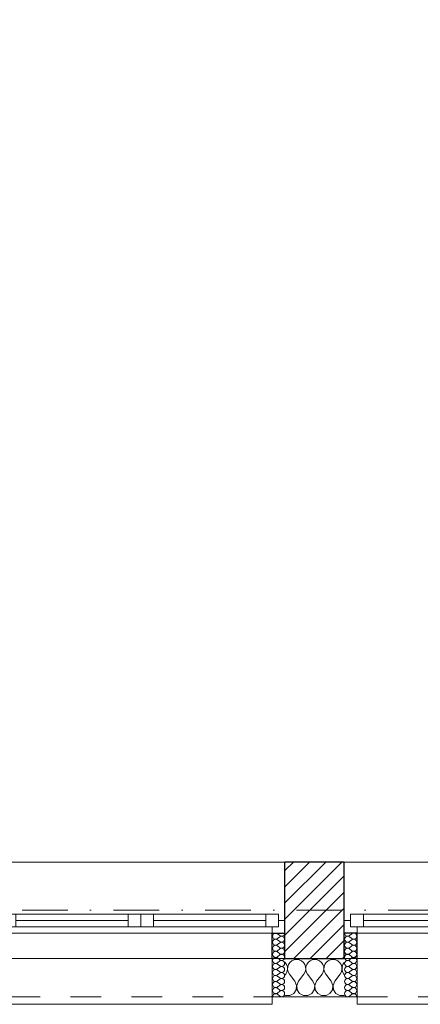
# Model space of a CAD drawing. Header units: millimetres. Extents: x 172139 to 266886, y 89525 to 138225.
# Tile 38 of 82: x 205267 to 206844, y 106825 to 110700. Entities that reach past the tile are written whole.
import ezdxf

# ---------------------------------------------------------------- set-up
doc = ezdxf.new("R2010")
doc.units = ezdxf.units.MM
doc.header["$MEASUREMENT"] = 0
doc.linetypes.add('Kropki i Kreski', pattern=[360, 180, -90, 0, -90])
doc.linetypes.add('Przerywana', pattern=[240, 120, -120])
for name, color, linetype in [('Konstrukcja - Siatki mod', 7, 'Continuous'), ('KR_INW', 7, 'Continuous'), ('NAPIS_SODON', 7, 'Continuous'), ('Okna ArchiCADa', 7, 'Continuous')]:
    doc.layers.add(name, color=color, linetype=linetype)
doc.layers.add('Konstrukcja - Siatki mod_Nr_pióra__48', color=7, linetype='Continuous', lineweight=15, true_color=0xa80f02)
doc.layers.add('KR_INW_Nr_pióra__102', color=7, linetype='Continuous', lineweight=5, true_color=0xcccccc)
for name, color, linetype, lineweight in [('KR_INW_Nr_pióra__101', 252, 'Continuous', 5), ('KR_INW_Nr_pióra__27', 7, 'Continuous', 25), ('KR_INW_Nr_pióra__47', 7, 'Continuous', 15), ('NAPIS_SODON_Nr_pióra__1', 7, 'Continuous', 13), ('Okna ArchiCADa_Nr_pióra__1', 7, 'Continuous', 13), ('Okna ArchiCADa_Nr_pióra__27', 7, 'Continuous', 25)]:
    doc.layers.add(name, color=color, linetype=linetype, lineweight=lineweight)

# ---------------------------------------------------------------- blocks, each defined once
blk = doc.blocks.new('Strop_1', base_point=(179225, 121523.3))
at = {"layer": 'NAPIS_SODON_Nr_pióra__1', "linetype": 'Continuous', "flags": 128}
blk.add_lwpolyline([(179225, 121523.3), (179225.9, 107003.8), (250898.3, 107008.3), (250897.4, 121527.8)], close=True, dxfattribs=at)
blk = doc.blocks.new('*X159')
at = {"layer": 'KR_INW_Nr_pióra__102', "linetype": 'Continuous'}
for p, q in [((206338.4, 106996.2), (206330.8, 106989.9)), ((206347.4, 107000.2), (206338.4, 106996.2)), ((206357.1, 107001.6), (206347.4, 107000.2)), ((206366.9, 107000.2), (206357.1, 107001.6)), ((206375.9, 106996.2), (206366.9, 107000.2)), ((206383.5, 106989.9), (206375.9, 106996.2)), ((206409.8, 106996.2), (206402.2, 106989.9)), ((206418.8, 107000.2), (206409.8, 106996.2)), ((206428.6, 107001.6), (206418.8, 107000.2)), ((206438.3, 107000.2), (206428.6, 107001.6)), ((206447.3, 106996.2), (206438.3, 107000.2)), ((206454.9, 106989.9), (206447.3, 106996.2)), ((206481.2, 106996.2), (206473.6, 106989.9)), ((206490.2, 107000.2), (206481.2, 106996.2)), ((206500, 107001.6), (206490.2, 107000.2)), ((206509.8, 107000.2), (206500, 107001.6)), ((206518.8, 106996.2), (206509.8, 107000.2)), ((206526.4, 106989.9), (206518.8, 106996.2)), ((206312.1, 106989.9), (206311.2, 106990.7)), ((206317.7, 106981.8), (206312.1, 106989.9)), ((206320.8, 106972.5), (206317.7, 106981.8)), ((206319.1, 106953.1), (206321.3, 106962.6)), ((206321.3, 106962.6), (206320.8, 106972.5)), ((206322.1, 106972.5), (206321.6, 106962.6)), ((206321.6, 106962.6), (206323.8, 106953.1)), ((206325.2, 106981.8), (206322.1, 106972.5)), ((206330.8, 106989.9), (206325.2, 106981.8)), ((206389.1, 106981.8), (206383.5, 106989.9)), ((206392.2, 106972.5), (206389.1, 106981.8)), ((206390.5, 106953.1), (206392.7, 106962.6)), ((206392.7, 106962.6), (206392.2, 106972.5)), ((206393.5, 106972.5), (206393, 106962.6)), ((206393, 106962.6), (206395.2, 106953.1)), ((206396.6, 106981.8), (206393.5, 106972.5)), ((206402.2, 106989.9), (206396.6, 106981.8)), ((206460.5, 106981.8), (206454.9, 106989.9)), ((206463.7, 106972.5), (206460.5, 106981.8)), ((206461.9, 106953.1), (206464.1, 106962.6)), ((206464.1, 106962.6), (206463.7, 106972.5)), ((206464.9, 106972.5), (206464.4, 106962.6)), ((206464.4, 106962.6), (206466.7, 106953.1)), ((206468.1, 106981.8), (206464.9, 106972.5)), ((206473.6, 106989.9), (206468.1, 106981.8)), ((206531.9, 106981.8), (206526.4, 106989.9)), ((206535.1, 106972.5), (206531.9, 106981.8)), ((206533.3, 106953.1), (206535.6, 106962.6)), ((206535.6, 106962.6), (206535.1, 106972.5)), ((206536.3, 106972.5), (206535.9, 106962.6)), ((206535.9, 106962.6), (206538.1, 106953.1)), ((206539.5, 106981.8), (206536.3, 106972.5)), ((206544.8, 106989.5), (206539.5, 106981.8)), ((206311.2, 106940.3), (206314.3, 106944.4)), ((206314.3, 106944.4), (206319.1, 106953.1)), ((206323.8, 106953.1), (206328.6, 106944.4)), ((206350, 106915.9), (206328.6, 106944.4)), ((206356.7, 106899.8), (206350, 106915.9)), ((206364.3, 106915.9), (206357.6, 106899.8)), ((206364.3, 106915.9), (206385.7, 106944.4)), ((206385.7, 106944.4), (206390.5, 106953.1)), ((206395.2, 106953.1), (206400, 106944.4)), ((206421.4, 106915.9), (206400, 106944.4)), ((206428.2, 106899.8), (206421.4, 106915.9)), ((206435.7, 106915.9), (206429, 106899.8)), ((206435.7, 106915.9), (206457.1, 106944.4)), ((206457.1, 106944.4), (206461.9, 106953.1)), ((206466.7, 106953.1), (206471.4, 106944.4)), ((206492.9, 106915.9), (206471.4, 106944.4)), ((206499.6, 106899.8), (206492.9, 106915.9)), ((206507.1, 106915.9), (206500.4, 106899.8)), ((206507.1, 106915.9), (206528.6, 106944.4)), ((206528.6, 106944.4), (206533.3, 106953.1)), ((206538.1, 106953.1), (206542.9, 106944.4)), ((206544.8, 106941.9), (206542.9, 106944.4)), ((206345.5, 106868), (206355.1, 106882.5)), ((206355.1, 106882.5), (206356.7, 106899.8)), ((206357.6, 106899.8), (206359.2, 106882.5)), ((206359.2, 106882.5), (206368.8, 106868)), ((206416.9, 106868), (206426.5, 106882.5)), ((206426.5, 106882.5), (206428.2, 106899.8)), ((206429, 106899.8), (206430.6, 106882.5)), ((206430.6, 106882.5), (206440.3, 106868)), ((206488.3, 106868), (206497.9, 106882.5)), ((206497.9, 106882.5), (206499.6, 106899.8)), ((206500.4, 106899.8), (206502.1, 106882.5)), ((206502.1, 106882.5), (206511.7, 106868)), ((206311.2, 106860.6), (206312.7, 106859.8)), ((206312.7, 106859.8), (206330.1, 106859.8)), ((206330.1, 106859.8), (206345.5, 106868)), ((206368.8, 106868), (206384.2, 106859.8)), ((206384.2, 106859.8), (206401.6, 106859.8)), ((206401.6, 106859.8), (206416.9, 106868)), ((206440.3, 106868), (206455.6, 106859.8)), ((206455.6, 106859.8), (206473, 106859.8)), ((206473, 106859.8), (206488.3, 106868)), ((206511.7, 106868), (206527, 106859.8)), ((206527, 106859.8), (206544.4, 106859.8)), ((206544.4, 106859.8), (206544.8, 106860))]:
    blk.add_line(p, q, dxfattribs=at)
blk = doc.blocks.new('*X194')
at = {"layer": 'KR_INW_Nr_pióra__102', "linetype": 'Continuous'}
for p, q in [((206291, 107095.6), (206281.5, 107102.8)), ((206291, 107090.9), (206281.5, 107083.7)), ((206291, 107071.8), (206281.5, 107079)), ((206291, 107067), (206281.5, 107059.9)), ((206291, 107048), (206281.5, 107055.1)), ((206291, 107043.2), (206281.5, 107036.1)), ((206291, 107024.2), (206281.5, 107031.3)), ((206291, 107019.4), (206281.5, 107012.3)), ((206291, 107000.4), (206281.5, 107007.5)), ((206291, 106995.6), (206281.5, 106988.5)), ((206291, 106976.6), (206281.5, 106983.7)), ((206291, 106971.8), (206281.5, 106964.7)), ((206291, 106952.8), (206281.5, 106959.9)), ((206291, 106948), (206281.5, 106940.9)), ((206291, 106929), (206281.5, 106936.1)), ((206291, 106924.2), (206281.5, 106917)), ((206291, 106905.1), (206281.5, 106912.3)), ((206291, 106900.4), (206281.5, 106893.2)), ((206291, 106881.3), (206281.5, 106888.5)), ((206291, 106876.6), (206281.5, 106869.4)), ((206291, 106857.5), (206281.5, 106864.7))]:
    blk.add_line(p, q, dxfattribs=at)
for centre, start, end in [((206274.3, 107093.2), 53.1301, 180), ((206274.3, 107093.2), 180, 306.8699), ((206274.3, 107069.4), 53.1301, 180), ((206274.3, 107069.4), 180, 306.8699), ((206298.1, 107105.1), 233.1301, 0), ((206298.1, 107081.3), 233.1301, 126.8699), ((206298.1, 107057.5), 233.1301, 126.8699), ((206274.3, 107045.6), 53.1301, 180), ((206274.3, 107045.6), 180, 306.8699), ((206274.3, 107021.8), 53.1301, 180), ((206298.1, 107033.7), 233.1301, 126.8699), ((206274.3, 107021.8), 180, 306.8699), ((206274.3, 106998), 53.1301, 180), ((206274.3, 106998), 180, 306.8699), ((206298.1, 107009.9), 233.1301, 126.8699), ((206298.1, 106986.1), 233.1301, 126.8699), ((206274.3, 106974.2), 53.1301, 180), ((206274.3, 106974.2), 180, 306.8699), ((206274.3, 106950.4), 53.1301, 180), ((206298.1, 106962.3), 233.1301, 126.8699), ((206274.3, 106950.4), 180, 306.8699), ((206274.3, 106926.6), 53.1301, 180), ((206274.3, 106926.6), 180, 306.8699), ((206274.3, 106902.8), 53.1301, 180), ((206298.1, 106938.5), 233.1301, 126.8699), ((206298.1, 106914.7), 233.1301, 126.8699), ((206274.3, 106902.8), 180, 306.8699), ((206274.3, 106879), 53.1301, 180), ((206274.3, 106879), 180, 306.8699), ((206298.1, 106890.9), 233.1301, 126.8699), ((206298.1, 106867), 233.1301, 126.8699), ((206274.3, 106855.1), 53.1301, 180)]:
    blk.add_arc(centre, 11.9, start, end, dxfattribs=at)
blk = doc.blocks.new('*X195')
at = {"layer": 'KR_INW_Nr_pióra__102', "linetype": 'Continuous'}
for p, q in [((206565, 107095.6), (206574.5, 107102.8)), ((206565, 107090.9), (206574.5, 107083.7)), ((206565, 107071.8), (206574.5, 107079)), ((206565, 107067), (206574.5, 107059.9)), ((206565, 107048), (206574.5, 107055.1)), ((206565, 107043.2), (206574.5, 107036.1)), ((206565, 107024.2), (206574.5, 107031.3)), ((206565, 107019.4), (206574.5, 107012.3)), ((206565, 107000.4), (206574.5, 107007.5)), ((206565, 106995.6), (206574.5, 106988.5)), ((206565, 106976.6), (206574.5, 106983.7)), ((206565, 106971.8), (206574.5, 106964.7)), ((206565, 106952.8), (206574.5, 106959.9)), ((206565, 106948), (206574.5, 106940.9)), ((206565, 106929), (206574.5, 106936.1)), ((206565, 106924.2), (206574.5, 106917)), ((206565, 106905.1), (206574.5, 106912.3)), ((206565, 106900.4), (206574.5, 106893.2)), ((206565, 106881.3), (206574.5, 106888.5)), ((206565, 106876.6), (206574.5, 106869.4)), ((206565, 106857.5), (206574.5, 106864.7))]:
    blk.add_line(p, q, dxfattribs=at)
for centre, start, end in [((206557.9, 107105.1), 180, 306.8699), ((206557.9, 107081.3), 53.1301, 306.8699), ((206557.9, 107057.5), 53.1301, 306.8699), ((206581.7, 107093.2), 0, 126.8699), ((206581.7, 107093.2), 233.1301, 0), ((206581.7, 107069.4), 0, 126.8699), ((206581.7, 107069.4), 233.1301, 0), ((206557.9, 107033.7), 53.1301, 306.8699), ((206581.7, 107045.6), 0, 126.8699), ((206581.7, 107045.6), 233.1301, 0), ((206581.7, 107021.8), 0, 126.8699), ((206557.9, 107009.9), 53.1301, 306.8699), ((206557.9, 106986.1), 53.1301, 306.8699), ((206581.7, 107021.8), 233.1301, 0), ((206581.7, 106998), 0, 126.8699), ((206581.7, 106998), 233.1301, 0), ((206557.9, 106962.3), 53.1301, 306.8699), ((206581.7, 106974.2), 0, 126.8699), ((206581.7, 106974.2), 233.1301, 0), ((206581.7, 106950.4), 0, 126.8699), ((206557.9, 106938.5), 53.1301, 306.8699), ((206557.9, 106914.7), 53.1301, 306.8699), ((206581.7, 106950.4), 233.1301, 0), ((206581.7, 106926.6), 0, 126.8699), ((206581.7, 106926.6), 233.1301, 0), ((206581.7, 106902.8), 0, 126.8699), ((206557.9, 106890.9), 53.1301, 306.8699), ((206557.9, 106867), 53.1301, 306.8699), ((206581.7, 106902.8), 233.1301, 0), ((206581.7, 106879), 0, 126.8699), ((206581.7, 106879), 233.1301, 0), ((206581.7, 106855.1), 0, 126.8699)]:
    blk.add_arc(centre, 11.9, start, end, dxfattribs=at)
blk = doc.blocks.new('Okno dwuskrzydłowe 19_5')
at = {"layer": 'Okna ArchiCADa_Nr_pióra__1', "linetype": 'Continuous'}
for p, q in [((-566.8, 230), (566.8, 230)), ((-566.8, 0), (-541.8, 0)), ((-541.8, 25), (-491.8, 25)), ((-541.8, -25), (-541.8, 25)), ((-541.8, 0), (-541.8, -25)), ((-491.8, 25), (-50, 25)), ((-491.8, 25), (-491.8, -25)), ((-491.8, 25), (-50, 25)), ((-491.8, 0), (-50, 0)), ((-50, -25), (-50, 25)), ((-50, 25), (0, 25)), ((0, 25), (0, -25)), ((0, 25), (50, 25)), ((0, -25), (0, 25)), ((50, 25), (491.8, 25)), ((50, 25), (50, -25)), ((50, 25), (491.8, 25)), ((50, 0), (491.8, 0)), ((491.8, -25), (491.8, 25)), ((491.8, 25), (541.8, 25)), ((541.8, 25), (541.8, -25)), ((541.8, -25), (541.8, 0)), ((541.8, 0), (566.8, 0)), ((-541.8, -25), (-516.8, -25)), ((-491.8, -25), (-541.8, -25)), ((-516.8, -25), (-516.8, -50)), ((-50, -25), (-491.8, -25)), ((0, -25), (-50, -25)), ((50, -25), (0, -25)), ((491.8, -25), (50, -25)), ((541.8, -25), (491.8, -25)), ((516.8, -50), (516.8, -25)), ((516.8, -25), (541.8, -25)), ((-516.8, -50), (-566.8, -50)), ((0, -50), (-516.8, -50)), ((516.8, -50), (0, -50)), ((566.8, -50), (516.8, -50)), ((-516.8, -300), (-516.8, -330)), ((516.8, -330), (516.8, -300)), ((-516.8, -330), (516.8, -330))]:
    blk.add_line(p, q, dxfattribs=at)
at = {"layer": 'Okna ArchiCADa_Nr_pióra__1', "linetype": 'Przerywana'}
blk.add_line((-516.8, -300), (516.8, -300), dxfattribs=at)
at = {"layer": 'Okna ArchiCADa_Nr_pióra__27', "linetype": 'Continuous'}
for p, q in [((-566.8, -50), (-566.8, 0)), ((566.8, -50), (566.8, 0)), ((-516.8, -50), (-566.8, -50)), ((516.8, -50), (566.8, -50))]:
    blk.add_line(p, q, dxfattribs=at)
blk = doc.blocks.new('Ściana_3', base_point=(179075.1, 106855.1))
at = {"layer": 'KR_INW_Nr_pióra__101', "linetype": 'Continuous'}
h = blk.add_hatch(dxfattribs=at)
h.set_pattern_fill('Cegła_licówka', color=256, style=0, pattern_type=2)
h.set_pattern_definition([(45, (0, 0), (-31.819804, 31.819804), [])])
h.paths.add_polyline_path([(206311.2, 107155.1), (206311.2, 107105.1), (206311.2, 107005.1), (206544.8, 107005.1), (206544.8, 107105.1), (206544.8, 107155.1), (206544.8, 107385.1), (206311.2, 107385.1)])
at = {"layer": 'KR_INW_Nr_pióra__27', "linetype": 'Continuous'}
for p, q in [((206311.2, 107155.1), (206311.2, 107385.1)), ((206544.8, 107155.1), (206544.8, 107385.1)), ((206311.2, 107105.1), (206311.2, 107155.1)), ((206544.8, 107105.1), (206544.8, 107155.1)), ((206261.2, 107005.1), (206261.2, 107105.1)), ((206261.2, 107105.1), (206311.2, 107105.1)), ((206311.2, 107005.1), (206311.2, 107105.1)), ((206544.8, 107005.1), (206544.8, 107105.1)), ((206594.8, 107105.1), (206544.8, 107105.1)), ((206594.8, 107005.1), (206594.8, 107105.1)), ((206311.2, 107005.1), (206544.8, 107005.1))]:
    blk.add_line(p, q, dxfattribs=at)
at = {"layer": 'KR_INW_Nr_pióra__27', "linetype": 'Continuous', "flags": 128}
blk.add_lwpolyline([(206544.8, 107385.1), (206311.2, 107385.1)], dxfattribs=at)
at = {"layer": 'KR_INW_Nr_pióra__47', "linetype": 'Continuous'}
for p, q in [((206311.2, 107105.1), (206261.2, 107105.1)), ((206261.2, 107105.1), (206261.2, 106855.1)), ((206544.8, 107105.1), (206594.8, 107105.1)), ((206594.8, 107105.1), (206594.8, 106855.1)), ((206261.2, 106855.1), (206261.2, 107005.1)), ((206594.8, 106855.1), (206594.8, 107005.1)), ((206311.2, 106855.1), (206261.2, 106855.1)), ((206544.8, 106855.1), (206594.8, 106855.1))]:
    blk.add_line(p, q, dxfattribs=at)
at = {"layer": 'KR_INW_Nr_pióra__47', "linetype": 'Continuous', "flags": 128}
blk.add_lwpolyline([(206311.2, 106855.1), (206544.8, 106855.1)], dxfattribs=at)
at = {"layer": 'KR_INW'}
for name in ['*X194', '*X195', '*X159']:
    blk.add_blockref(name, (0, 0), dxfattribs=at)
at = {"layer": 'Okna ArchiCADa', "color": 21, "linetype": 'Continuous', "lineweight": 13, "true_color": 0xff9955, "zscale": 1000}
for p in [(205744.5, 107155.1), (207111.5, 107155.1)]:
    blk.add_blockref('Okno dwuskrzydłowe 19_5', p, dxfattribs=at)
blk = doc.blocks.new('Standardowy znacznik siatki_10')
at = {"layer": 'Konstrukcja - Siatki mod_Nr_pióra__48', "linetype": 'Kropki i Kreski'}
blk.add_line((1000, 0), (72912, 0), dxfattribs=at)

msp = doc.modelspace()

# ---------------------------------------------------------------- block references
at = {"layer": 'Konstrukcja - Siatki mod', "color": 8, "linetype": 'Continuous', "lineweight": 13, "zscale": 1000}
msp.add_blockref('Standardowy znacznik siatki_10', (177989.3, 107195.1), dxfattribs=at)
at = {"layer": 'KR_INW'}
msp.add_blockref('Ściana_3', (179075.1, 106855.1), dxfattribs=at)
at = {"layer": 'NAPIS_SODON', "linetype": 'Continuous'}
msp.add_blockref('Strop_1', (179225, 121523.3), dxfattribs=at)

doc.saveas('drawing.dxf')
